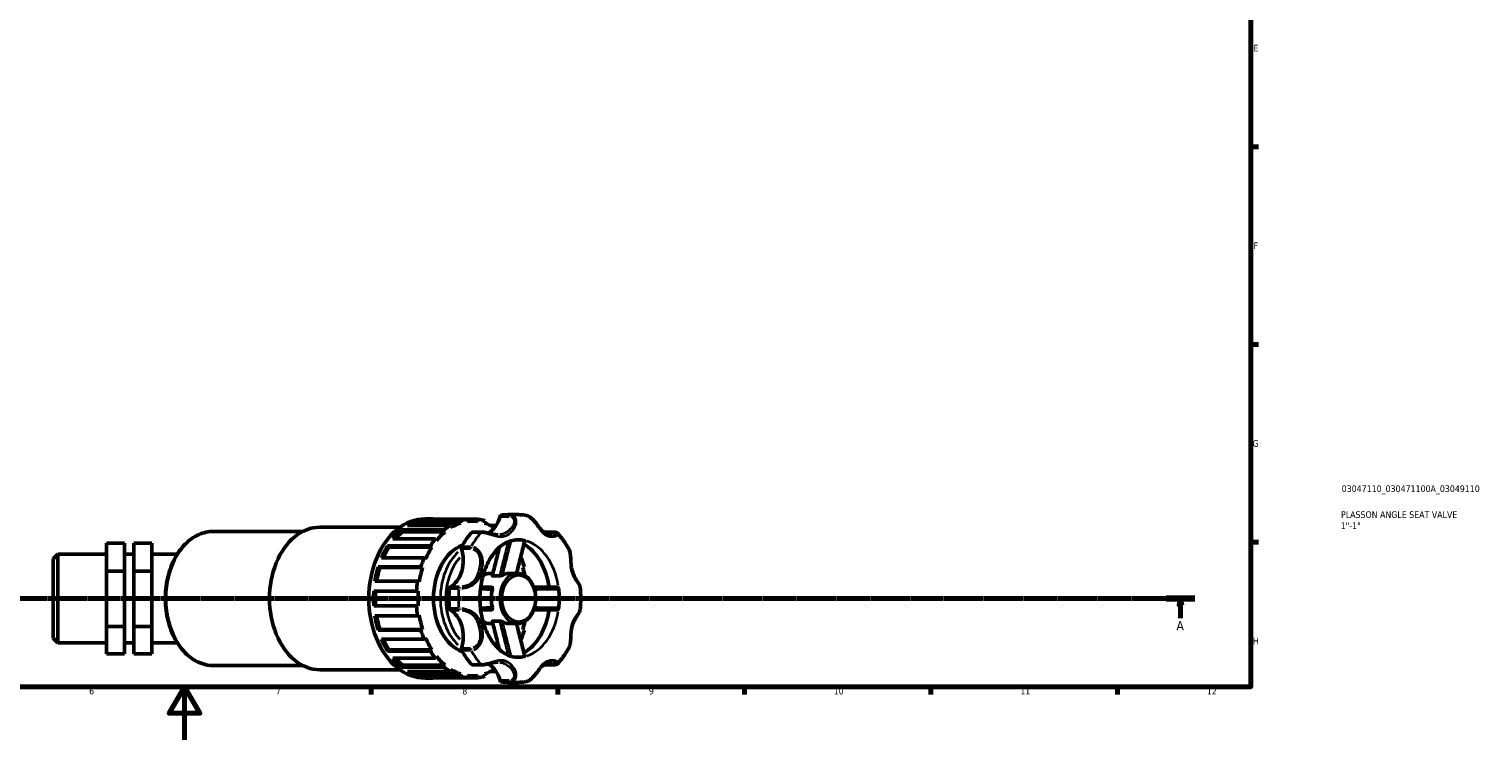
# Model space of a CAD drawing. Header units: millimetres. Extents: x 0 to 983, y 0 to 1098.
# Tile 3 of 8: x 362 to 908, y 0 to 267. Entities that reach past the tile are written whole.
import ezdxf

# ---------------------------------------------------------------- set-up
doc = ezdxf.new("R2010")
doc.units = ezdxf.units.MM
doc.linetypes.add('CHAIN', pattern=[0.7087, 0.4724, -0.0591, 0.1181, -0.0591])
for name, color, linetype, lineweight in [('Border (ISO)', 7, 'Continuous', 70), ('Section Line (ISO)', 7, 'CHAIN', 70), ('Title (ISO)', 7, 'Continuous', 50), ('Visible (ISO)', 7, 'Continuous', 50), ('Visible Narrow (ISO)', 7, 'Continuous', 35)]:
    doc.layers.add(name, color=color, linetype=linetype, lineweight=lineweight)
doc.styles.add('Label Text (ISO)', font='tahoma.ttf')
doc.styles.add('Note Text (ISO)', font='tahoma.ttf')

# ---------------------------------------------------------------- blocks, each defined once
blk = doc.blocks.new('Borders Default Border')
at = {"layer": 'Border (ISO)'}
for p, q in [((821, 222.75), (823.9, 222.75)), ((821, 148.5), (823.9, 148.5)), ((821, 74.25), (823.9, 74.25)), ((490.58, 20), (490.58, 17.1)), ((560.67, 20), (560.67, 17.1)), ((630.75, 20), (630.75, 17.1)), ((700.83, 20), (700.83, 17.1)), ((770.92, 20), (770.92, 17.1))]:
    blk.add_line(p, q, dxfattribs=at)
at = {"layer": 'Border (ISO)', "flags": 128}
for points in [[(20, 20), (20, 574), (821, 574), (821, 20), (20, 20)], [(420.5, 0), (420.5, 20), (414.73, 10), (426.27, 10), (420.5, 20)]]:
    blk.add_lwpolyline(points, dxfattribs=at)
at = {"layer": 'Border (ISO)', "color": 232, "true_color": 0xca0064, "char_height": 2.5, "attachment_point": 7, "style": 'Note Text (ISO)'}
for s, insert in [('E', (821.94, 258.63)), ('F', (822, 184.38)), ('G', (821.61, 110.08)), ('H', (821.74, 35.88)), ('6', (384.66, 17.05)), ('7', (454.77, 17.1)), ('8', (524.81, 17.04)), ('9', (594.88, 17.05)), ('10', (664.29, 17.05)), ('11', (734.37, 17.1)), ('12', (804.46, 17.1))]:
    blk.add_mtext(s, dxfattribs=dict(at, insert=insert))
blk = doc.blocks.new('Title Blocks ISO')
at = {"layer": 'Title (ISO)', "color": 232, "true_color": 0xca0064, "style": 'Note Text (ISO)'}
for tag, p in [('PART_NUMBER_001', (34.08, 73.13)), ('DESCRIPTION_001', (33.84, 63.4)), ('DESCRIPTION_002', (33.71, 59.22))]:
    blk.add_attdef(tag, p, '', height=2.5, dxfattribs=at)
blk = doc.blocks.new('2dTransSection0')
at = {"layer": 'Section Line (ISO)', "linetype": 'CHAIN'}
blk.add_line((297.93, 53.13), (799.89, 53.13), dxfattribs=at)
at = {"layer": 'Section Line (ISO)', "linetype": 'Continuous', "lineweight": 140}
for p, q in [((297.93, 53.13), (308.7, 53.13)), ((789.12, 53.13), (799.89, 53.13))]:
    blk.add_line(p, q, dxfattribs=at)
at = {"layer": 'Section Line (ISO)', "linetype": 'Continuous'}
for p, q in [((303.31, 53.13), (302.81, 50.63)), ((302.81, 50.63), (303.81, 50.63)), ((303.31, 50.63), (303.31, 53.13)), ((303.81, 50.63), (303.31, 53.13)), ((303.31, 45.78), (303.31, 50.63)), ((794.51, 53.13), (794.01, 50.63)), ((794.01, 50.63), (795.01, 50.63)), ((794.51, 50.63), (794.51, 53.13)), ((795.01, 50.63), (794.51, 53.13)), ((794.51, 45.78), (794.51, 50.63))]:
    blk.add_line(p, q, dxfattribs=at)
at = {"layer": 'Section Line (ISO)', "linetype": 'Continuous', "flags": 128}
for points in [[(303.81, 50.63), (303.31, 53.13), (302.81, 50.63), (303.81, 50.63)], [(795.01, 50.63), (794.51, 53.13), (794.01, 50.63), (795.01, 50.63)]]:
    blk.add_lwpolyline(points, dxfattribs=at)
at = {"layer": 'Section Line (ISO)'}
for points in [[(303.81, 50.63), (303.31, 53.13), (302.81, 50.63), (303.81, 50.63)], [(795.01, 50.63), (794.51, 53.13), (794.01, 50.63), (795.01, 50.63)]]:
    blk.add_solid(points, dxfattribs=at)
at = {"layer": 'Section Line (ISO)', "char_height": 3.5, "attachment_point": 7, "style": 'Label Text (ISO)'}
for insert in [(301.83, 41.13), (793.02, 41.13)]:
    blk.add_mtext('A', dxfattribs=dict(at, insert=insert))

msp = doc.modelspace()

# ---------------------------------------------------------------- linework, layer by layer
at = {"layer": 'Visible (ISO)'}
for p, q in [((508.042, 82.332), (524.079, 82.332)), ((508.042, 82.332), (508.239, 81.475)), ((526.726, 82.925), (510.689, 82.925)), ((510.887, 83.057), (512.669, 83.057)), ((524.079, 82.332), (524.276, 81.475)), ((526.726, 82.925), (530.686, 82.925)), ((526.726, 82.024), (526.726, 82.925)), ((528.706, 82.159), (526.726, 82.159)), ((530.686, 82.925), (530.686, 82.024)), ((533.136, 81.475), (533.333, 82.332)), ((542.08, 84.632), (545.643, 84.632)), ((431.408, 78.332), (464.953, 78.332)), ((471.351, 79.907), (501.437, 79.907)), ((501.888, 78.881), (517.925, 78.881)), ((501.888, 78.881), (502.263, 78.151)), ((518.3, 78.151), (502.263, 78.151)), ((520.313, 80.602), (504.276, 80.602)), ((524.276, 81.475), (508.239, 81.475)), ((517.925, 78.881), (518.3, 78.151)), ((520.51, 79.744), (520.313, 80.602)), ((532.197, 78.06), (528.633, 78.06)), ((535.338, 80.602), (537.099, 80.602)), ((537.099, 80.602), (536.902, 79.744)), ((555.526, 78.06), (559.09, 78.06)), ((391.201, 73.916), (398.001, 73.916)), ((391.201, 63.457), (391.201, 73.916)), ((398.001, 63.457), (398.001, 73.916)), ((401.401, 73.916), (401.401, 63.457)), ((401.401, 73.916), (408.201, 73.916)), ((408.201, 73.916), (408.201, 63.457)), ((496.789, 72.909), (512.826, 72.909)), ((496.789, 72.909), (497.305, 72.379)), ((513.342, 72.379), (497.305, 72.379)), ((514.721, 75.589), (498.684, 75.589)), ((512.826, 72.909), (513.342, 72.379)), ((515.096, 74.86), (514.721, 75.589)), ((371.201, 68.056), (372.901, 69.756)), ((371.201, 38.207), (371.201, 68.056)), ((372.901, 69.756), (372.901, 36.507)), ((372.901, 69.756), (391.201, 69.756)), ((398.001, 69.756), (401.401, 69.756)), ((408.201, 69.756), (417.781, 69.756)), ((510.499, 68.379), (494.461, 68.379)), ((511.015, 67.849), (510.499, 68.379)), ((546.914, 68.379), (546.578, 68.034)), ((546.664, 68.379), (546.914, 68.379)), ((391.201, 63.457), (398.001, 63.457)), ((391.201, 42.673), (391.201, 63.457)), ((398.001, 42.673), (398.001, 63.457)), ((401.401, 63.457), (401.401, 42.673)), ((401.401, 63.457), (408.201, 63.457)), ((408.201, 63.457), (408.201, 42.673)), ((493.245, 65.001), (509.282, 65.001)), ((493.245, 65.001), (493.851, 64.723)), ((509.888, 64.723), (493.851, 64.723)), ((509.282, 65.001), (509.888, 64.723)), ((535.273, 62.582), (536.33, 62.582)), ((536.319, 61.597), (538.829, 61.597)), ((542.401, 62.582), (545.469, 62.582)), ((547.524, 64.723), (548.131, 65.001)), ((491.602, 55.932), (507.639, 55.932)), ((508.058, 59.675), (492.021, 59.675)), ((507.639, 55.932), (508.277, 55.932)), ((508.665, 59.397), (508.058, 59.675)), ((507.639, 50.332), (491.602, 50.332)), ((508.277, 50.332), (507.639, 50.332)), ((492.021, 46.588), (508.058, 46.588)), ((508.058, 46.588), (508.665, 46.866)), ((535.273, 43.682), (536.33, 43.682)), ((536.319, 44.666), (538.829, 44.666)), ((542.401, 43.682), (545.469, 43.682)), ((391.201, 42.673), (398.001, 42.673)), ((391.201, 32.347), (391.201, 42.673)), ((398.001, 32.347), (398.001, 42.673)), ((401.401, 42.673), (401.401, 32.347)), ((401.401, 42.673), (408.201, 42.673)), ((408.201, 42.673), (408.201, 32.347)), ((493.851, 41.541), (493.245, 41.262)), ((509.282, 41.262), (493.245, 41.262)), ((509.888, 41.541), (493.851, 41.541)), ((509.888, 41.541), (509.282, 41.262)), ((510.499, 37.885), (511.015, 38.415)), ((546.578, 38.23), (546.914, 37.885)), ((548.131, 41.262), (547.524, 41.541)), ((371.201, 38.207), (372.901, 36.507)), ((372.901, 36.507), (391.201, 36.507)), ((398.001, 36.507), (401.401, 36.507)), ((408.201, 36.507), (417.781, 36.507)), ((494.461, 37.885), (510.499, 37.885)), ((497.305, 33.884), (496.789, 33.354)), ((512.826, 33.354), (496.789, 33.354)), ((513.342, 33.884), (497.305, 33.884)), ((513.342, 33.884), (512.826, 33.354)), ((546.914, 37.885), (546.664, 37.885)), ((391.201, 32.347), (398.001, 32.347)), ((401.401, 32.347), (408.201, 32.347)), ((431.408, 27.932), (464.953, 27.932)), ((498.684, 30.674), (514.721, 30.674)), ((502.263, 28.112), (501.888, 27.382)), ((517.925, 27.382), (501.888, 27.382)), ((518.3, 28.112), (502.263, 28.112)), ((514.721, 30.674), (515.096, 31.403)), ((518.3, 28.112), (517.925, 27.382)), ((528.633, 28.203), (532.197, 28.203)), ((559.09, 28.203), (555.526, 28.203)), ((471.351, 26.357), (501.437, 26.357)), ((504.276, 25.661), (520.313, 25.661)), ((508.239, 24.789), (508.042, 23.931)), ((524.079, 23.931), (508.042, 23.931)), ((524.276, 24.789), (508.239, 24.789)), ((510.689, 23.338), (526.726, 23.338)), ((510.887, 23.207), (512.669, 23.207)), ((520.313, 25.661), (520.51, 26.519)), ((524.276, 24.789), (524.079, 23.931)), ((526.726, 23.338), (526.726, 24.24)), ((528.706, 24.104), (526.726, 24.104)), ((530.686, 23.338), (526.726, 23.338)), ((530.686, 24.24), (530.686, 23.338)), ((533.333, 23.931), (533.136, 24.789)), ((537.099, 25.661), (535.338, 25.661)), ((536.902, 26.519), (537.099, 25.661)), ((542.08, 21.632), (545.643, 21.632))]:
    msp.add_line(p, q, dxfattribs=at)
for centre, major_axis, start_param, end_param in [((510.887, 53.132), (0, 29.925), 0, 3.1415927), ((512.669, 53.132), (0, 29.925), 0.2204549, 0.4078636), ((512.669, 53.132), (0, 29.925), 6.189481, 6.3768896), ((528.706, 53.132), (0, 29.925), 0.0937043, 0.2204549), ((528.706, 53.132), (0, 29.027), 6.186574, 6.3797966), ((528.706, 53.132), (0, 29.925), 6.0627304, 6.189481), ((531.941, 87.746), (0, -10.691), 0.3543387, 1.2086624), ((539.474, 83.71), (0, 0.7), 0.1199383, 1.2086624), ((542.08, 53.132), (0, 31.5), 0, 0.1199383), ((471.351, 53.132), (0, 26.775), 0, 3.1415927), ((512.669, 53.132), (0, 29.925), 0.5346142, 0.7220229), ((512.669, 53.132), (0, -29.027), 3.6732999, 3.8277587), ((512.669, 53.132), (0, 29.027), 0.217548, 0.3290147), ((528.706, 53.132), (0, -29.027), 3.6732999, 3.8665225), ((528.706, 53.132), (0, -29.925), 3.5494562, 3.6762069), ((528.706, 53.132), (0, 29.027), 0.217548, 0.4107706), ((542.08, 53.132), (0, -31.5), 3.8070525, 4.0469291), ((528.633, 77.36), (0, 0.7), 0, 0.6654598), ((528.706, 53.132), (0, 29.027), 5.8724147, 6.0656373), ((528.706, 53.132), (0, 29.925), 5.8582089, 5.8753217), ((555.526, 77.36), (0, 0.7), 0, 0.0705857), ((512.669, 53.132), (0, 29.925), 0.8487735, 1.0361821), ((512.669, 53.132), (0, -29.027), 3.9874591, 4.15936), ((528.706, 53.132), (0, -29.027), 3.9874591, 4.1806818), ((528.706, 53.132), (0, -29.925), 3.8636155, 3.9903661), ((528.706, 53.132), (0, 20.79), 0.2602148, 2.8813778), ((517.604, 67.469), (0, -10.691), 0.3621339, 1.9940606), ((524.948, 72.148), (0, -0.7), 4.0469291, 5.1356532), ((545.643, 53.132), (0, 22.05), 6.1255075, 6.2831853), ((542.08, 53.132), (0, 22.05), 4.9040362, 5.8957875), ((528.706, 53.132), (0, -29.925), 4.1777748, 4.3045254), ((528.706, 53.132), (0, 29.925), 5.1202526, 5.2470032), ((512.669, 53.132), (0, 29.925), 1.1629327, 1.3503414), ((512.669, 53.132), (0, -29.027), 4.3016184, 4.4849977), ((528.706, 53.132), (0, -29.027), 4.3016184, 4.494841), ((535.273, 53.132), (0, 9.45), 0, 0.4091136), ((542.401, 53.132), (0, 9.45), 0, 0.3695748), ((528.706, 53.132), (0, 29.027), 5.0138607, 5.1231596), ((512.669, 53.132), (0, 29.925), 1.477092, 1.6645006), ((512.669, 53.132), (0, -29.027), 4.6157777, 4.8090003), ((528.706, 53.132), (0, -29.925), 4.491934, 4.6186847), ((528.706, 53.132), (0, -29.027), 4.6157777, 4.8090003), ((542.08, 53.132), (0, -31.5), 4.5924507, 4.8323273), ((520.457, 56.817), (0, 0.7), 0.3621339, 1.450858), ((542.401, 53.132), (0, -9.45), 4.3428142, 5.0819638), ((545.643, 53.132), (0, 22.05), 4.5547112, 4.8700668), ((528.706, 53.132), (0, -29.925), 4.8060933, 4.9328439), ((520.457, 49.446), (0, -0.7), 4.8323273, 5.9210514), ((512.669, 53.132), (0, 29.925), 1.7912513, 1.9786599), ((512.669, 53.132), (0, -29.027), 4.9397802, 5.1231596), ((528.706, 53.132), (0, -29.027), 4.9299369, 5.1231596), ((517.604, 38.794), (0, 10.691), 4.2891247, 5.9210514), ((535.273, 53.132), (0, -9.45), 5.8740717, 6.2831853), ((542.401, 53.132), (0, -9.45), 5.9136105, 6.2831853), ((528.706, 53.132), (0, 29.027), 4.3016184, 4.4109173), ((542.08, 53.132), (0, -22.05), 0.3873978, 1.3791491), ((528.706, 53.132), (0, -29.925), 5.1202526, 5.2470032), ((528.706, 53.132), (0, -29.027), 5.2440962, 5.4373188), ((528.706, 53.132), (0, 29.925), 4.1777748, 4.3045254), ((512.669, 53.132), (0, 29.925), 2.1054105, 2.2928192), ((512.669, 53.132), (0, -29.027), 5.265418, 5.4373188), ((528.706, 53.132), (0, -29.925), 5.4344118, 5.5611625), ((524.948, 34.115), (0, -0.7), 4.2891247, 5.3778488), ((542.08, 53.132), (0, -31.5), 5.3778488, 5.6177255), ((512.669, 53.132), (0, 29.925), 2.4195698, 2.6069784), ((512.669, 53.132), (0, -29.027), 5.5970192, 5.7514781), ((528.706, 53.132), (0, -29.027), 5.5582555, 5.7514781), ((528.706, 53.132), (0, -29.925), 5.7485711, 5.8753217), ((528.633, 28.903), (0, -0.7), 5.6177255, 6.2831853), ((531.941, 18.517), (0, 10.691), 5.0745229, 5.9288438), ((545.643, 53.132), (0, -22.05), 0, 0.1576778), ((555.526, 28.903), (0, -0.7), 6.2125201, 6.2831853), ((512.669, 53.132), (0, -29.925), 5.8753217, 6.0627304), ((512.669, 53.132), (0, -29.027), 5.9541706, 6.0656373), ((512.669, 53.132), (0, -29.925), 6.189481, 6.3768896), ((528.706, 53.132), (0, -29.027), 5.8724147, 6.0656373), ((528.706, 53.132), (0, -29.925), 6.0627304, 6.189481), ((528.706, 53.132), (0, -29.027), 6.186574, 6.3797966), ((528.706, 53.132), (0, -29.925), 0.0937043, 0.2204549), ((528.706, 53.132), (0, -29.027), 0.217548, 0.4107706), ((528.706, 53.132), (0, 29.925), 3.5494562, 3.5665691), ((539.474, 22.553), (0, -0.7), 5.0745229, 6.163247), ((542.08, 53.132), (0, -31.5), 6.163247, 6.2831853)]:
    msp.add_ellipse(centre, major_axis=major_axis, ratio=0.7071068, start_param=start_param, end_param=end_param, dxfattribs=at)
for points, knots in [([(548.715, 84.37), (548.512, 84.405), (548.308, 84.436), (547.901, 84.492), (547.696, 84.516), (547.287, 84.558), (547.082, 84.576), (546.671, 84.604), (546.466, 84.614), (546.055, 84.628), (545.849, 84.632), (545.643, 84.632)], [3.02116393, 3.02116393, 3.02116393, 3.02116393, 3.04524968, 3.04524968, 3.06933542, 3.06933542, 3.09342117, 3.09342117, 3.11750691, 3.11750691, 3.14159265, 3.14159265, 3.14159265, 3.14159265]), ([(558.604, 77.055), (558.372, 77.055), (558.119, 77.074), (557.54, 77.163), (557.209, 77.243), (556.563, 77.464), (556.247, 77.605), (555.644, 77.943), (555.357, 78.142), (554.802, 78.598), (554.534, 78.857), (554.003, 79.44), (553.738, 79.764), (553.248, 80.396), (553.026, 80.692), (552.607, 81.247), (552.413, 81.501), (552.035, 81.975), (551.853, 82.193), (551.32, 82.795), (550.947, 83.169), (550.177, 83.776), (549.785, 84.018), (549.159, 84.268), (548.938, 84.332), (548.715, 84.37)], [0.695286, 0.695286, 0.695286, 0.695286, 0.8189477, 0.8189477, 0.9731601, 0.9731601, 1.1273726, 1.1273726, 1.2815851, 1.2815851, 1.4357976, 1.4357976, 1.59001, 1.59001, 1.7109011, 1.7109011, 1.8069681, 1.8069681, 1.8885015, 1.8885015, 2.0353049, 2.0353049, 2.1680219, 2.1680219, 2.2374107, 2.2374107, 2.2374107, 2.2374107]), ([(431.408, 78.332), (429.506, 78.332), (427.606, 77.912), (423.982, 76.282), (422.264, 75.059), (419.163, 71.918), (417.79, 69.984), (415.542, 65.606), (414.673, 63.158), (413.532, 58.007), (413.26, 55.304), (413.34, 49.915), (413.692, 47.23), (414.986, 42.146), (415.929, 39.746), (418.32, 35.48), (419.767, 33.612), (423.022, 30.619), (424.826, 29.487), (428.247, 28.22), (429.827, 27.932), (431.408, 27.932)], [3.1415927, 3.1415927, 3.1415927, 3.1415927, 3.4496212, 3.4496212, 3.7631511, 3.7631511, 4.0844442, 4.0844442, 4.4087254, 4.4087254, 4.7333583, 4.7333583, 5.0579329, 5.0579329, 5.38257, 5.38257, 5.7066817, 5.7066817, 6.0271472, 6.0271472, 6.2831853, 6.2831853, 6.2831853, 6.2831853]), ([(538.328, 77.055), (538.016, 77.055), (537.682, 77.08), (536.953, 77.182), (536.557, 77.258), (535.721, 77.444), (535.281, 77.552), (534.427, 77.752), (534.014, 77.843), (533.211, 77.986), (532.823, 78.036), (532.373, 78.058), (532.284, 78.06), (532.197, 78.06)], [1.59027218, 1.59027218, 1.59027218, 1.59027218, 1.72933073, 1.72933073, 1.86838928, 1.86838928, 2.00452383, 2.00452383, 2.12852411, 2.12852411, 2.25373194, 2.25373194, 2.28556493, 2.28556493, 2.28556493, 2.28556493]), ([(559.09, 78.06), (559.213, 78.06), (559.331, 78.055), (559.559, 78.037), (559.669, 78.022), (559.88, 77.982), (559.982, 77.956), (560.18, 77.889), (560.277, 77.847), (560.465, 77.737), (560.558, 77.668), (560.644, 77.575)], [0, 0, 0, 0, 0.04469939, 0.04469939, 0.08939877, 0.08939877, 0.13409816, 0.13409816, 0.17879755, 0.17879755, 0.22349693, 0.22349693, 0.22349693, 0.22349693]), ([(564.9, 71.531), (564.661, 71.976), (564.413, 72.414), (563.899, 73.274), (563.633, 73.696), (563.083, 74.522), (562.798, 74.927), (562.213, 75.717), (561.911, 76.103), (561.29, 76.854), (560.971, 77.22), (560.644, 77.575)], [2.21910908, 2.21910908, 2.21910908, 2.21910908, 2.27270278, 2.27270278, 2.32629648, 2.32629648, 2.37989018, 2.37989018, 2.43348389, 2.43348389, 2.48707759, 2.48707759, 2.48707759, 2.48707759]), ([(545.643, 75.182), (543.943, 75.182), (542.218, 74.693), (539.113, 72.751), (537.749, 71.504), (535.407, 68.429), (534.409, 66.67), (532.815, 62.75), (532.216, 60.597), (531.487, 56.095), (531.36, 53.748), (531.599, 49.11), (531.966, 46.821), (533.138, 42.554), (533.943, 40.577), (535.867, 37.126), (536.987, 35.655), (539.403, 33.289), (540.699, 32.419), (543.213, 31.331), (544.431, 31.082), (545.643, 31.082)], [3.1415927, 3.1415927, 3.1415927, 3.1415927, 3.5581111, 3.5581111, 3.8898766, 3.8898766, 4.1906431, 4.1906431, 4.4874344, 4.4874344, 4.7850779, 4.7850779, 5.0830796, 5.0830796, 5.3801974, 5.3801974, 5.6776551, 5.6776551, 5.9862192, 5.9862192, 6.2831853, 6.2831853, 6.2831853, 6.2831853]), ([(536.12, 61.702), (536.329, 62.582), (536.542, 63.46), (536.972, 65.213), (537.189, 66.088), (537.625, 67.837), (537.844, 68.711), (538.283, 70.457), (538.504, 71.33), (538.734, 72.238), (538.742, 72.273), (538.751, 72.308)], [0.0679567, 0.0679567, 0.0679567, 0.0679567, 0.3459038, 0.3459038, 0.623851, 0.623851, 0.9017981, 0.9017981, 1.1797453, 1.1797453, 1.1909444, 1.1909444, 1.1909444, 1.1909444]), ([(545.23, 62.582), (545.371, 63.165), (545.514, 63.748), (545.873, 65.206), (546.09, 66.081), (546.527, 67.83), (546.746, 68.704), (547.186, 70.452), (547.407, 71.326), (547.849, 73.073), (548.071, 73.946), (548.293, 74.82)], [0.1951583, 0.1951583, 0.1951583, 0.1951583, 0.3804713, 0.3804713, 0.6588961, 0.6588961, 0.9373209, 0.9373209, 1.2157457, 1.2157457, 1.4941705, 1.4941705, 1.4941705, 1.4941705]), ([(548.092, 74.908), (548.153, 74.894), (548.201, 74.88), (548.272, 74.851), (548.291, 74.837), (548.293, 74.823), (548.293, 74.821), (548.293, 74.82)], [0, 0, 0, 0, 0.026308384, 0.026308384, 0.054919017, 0.054919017, 0.059114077, 0.059114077, 0.059114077, 0.059114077]), ([(569.081, 57.449), (569.06, 57.66), (568.997, 57.836), (568.825, 58.227), (568.701, 58.441), (568.417, 58.9), (568.256, 59.144), (567.902, 59.687), (567.708, 59.989), (567.28, 60.694), (567.05, 61.106), (566.625, 61.979), (566.433, 62.441), (566.114, 63.398), (565.987, 63.893), (565.793, 64.913), (565.727, 65.438), (565.634, 66.512), (565.607, 67.061), (565.56, 68.053), (565.539, 68.492), (565.477, 69.27), (565.442, 69.61), (565.343, 70.224), (565.285, 70.5), (565.128, 71.033), (565.029, 71.29), (564.9, 71.531)], [0.3251438, 0.3251438, 0.3251438, 0.3251438, 0.4096265, 0.4096265, 0.5212387, 0.5212387, 0.6374534, 0.6374534, 0.7675018, 0.7675018, 0.9295192, 0.9295192, 1.0978033, 1.0978033, 1.2660874, 1.2660874, 1.4343716, 1.4343716, 1.6018119, 1.6018119, 1.732688, 1.732688, 1.8348816, 1.8348816, 1.9214334, 1.9214334, 2.0079852, 2.0079852, 2.0079852, 2.0079852]), ([(536.319, 61.597), (536.258, 61.597), (536.208, 61.604), (536.141, 61.632), (536.122, 61.652), (536.117, 61.684), (536.117, 61.693), (536.12, 61.702)], [0, 0, 0, 0, 0.025855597, 0.025855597, 0.049849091, 0.049849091, 0.05804187, 0.05804187, 0.05804187, 0.05804187]), ([(539.987, 61.944), (539.923, 61.909), (539.847, 61.873), (539.666, 61.796), (539.559, 61.757), (539.336, 61.684), (539.218, 61.652), (539.056, 61.619), (539.005, 61.611), (538.912, 61.6), (538.869, 61.597), (538.829, 61.597)], [0, 0, 0, 0, 0.02898748, 0.02898748, 0.06289688, 0.06289688, 0.09926248, 0.09926248, 0.11639541, 0.11639541, 0.13298552, 0.13298552, 0.13298552, 0.13298552]), ([(545.469, 43.682), (546.184, 43.682), (546.898, 43.835), (548.262, 44.429), (548.909, 44.877), (550.088, 46.032), (550.612, 46.751), (551.476, 48.382), (551.812, 49.299), (552.257, 51.231), (552.366, 52.246), (552.346, 54.272), (552.218, 55.282), (551.734, 57.2), (551.379, 58.107), (550.472, 59.723), (549.92, 60.433), (548.674, 61.567), (547.982, 61.997), (546.673, 62.473), (546.071, 62.582), (545.469, 62.582)], [0, 0, 0, 0, 0.2987473, 0.2987473, 0.6063437, 0.6063437, 0.9279521, 0.9279521, 1.2558028, 1.2558028, 1.5845638, 1.5845638, 1.9132418, 1.9132418, 2.2420011, 2.2420011, 2.5696062, 2.5696062, 2.8899897, 2.8899897, 3.1415927, 3.1415927, 3.1415927, 3.1415927]), ([(535.813, 57.332), (535.533, 57.332), (535.255, 57.332), (534.593, 57.332), (534.21, 57.332), (533.828, 57.332), (533.197, 57.332), (532.57, 57.332), (531.865, 57.332), (531.784, 57.332), (531.704, 57.332)], [0.36771032, 0.36771032, 0.36771032, 0.36771032, 0.55675149, 0.55675149, 0.82120038, 0.82120038, 0.82120038, 1.25843284, 1.25843284, 1.31472166, 1.31472166, 1.31472166, 1.31472166]), ([(535.813, 57.332), (535.879, 57.332), (535.939, 57.315), (536.051, 57.249), (536.1, 57.195), (536.175, 57.054), (536.199, 56.964), (536.208, 56.813), (536.207, 56.76), (536.195, 56.653), (536.185, 56.599), (536.17, 56.545)], [0, 0, 0, 0, 0.0280083, 0.0280083, 0.06115515, 0.06115515, 0.09742955, 0.09742955, 0.11546222, 0.11546222, 0.13291404, 0.13291404, 0.13291404, 0.13291404]), ([(560.391, 57.332), (558.934, 57.332), (557.477, 57.332), (554.644, 57.332), (553.269, 57.332), (551.896, 57.332), (551.812, 57.332), (551.728, 57.332), (551.644, 57.332)], [0.39449663, 0.39449663, 0.39449663, 0.39449663, 0.8779186, 0.8779186, 1.33491233, 1.33491233, 1.33491233, 1.36282417, 1.36282417, 1.36282417, 1.36282417]), ([(560.391, 57.332), (560.463, 57.332), (560.538, 57.312), (560.685, 57.236), (560.756, 57.178), (560.88, 57.036), (560.931, 56.954), (560.989, 56.82), (561.004, 56.775), (561.028, 56.685), (561.037, 56.64), (561.042, 56.594)], [0, 0, 0, 0, 0.03056638, 0.03056638, 0.0623676, 0.0623676, 0.09268857, 0.09268857, 0.1067989, 0.1067989, 0.12070566, 0.12070566, 0.12070566, 0.12070566]), ([(569.081, 48.814), (569.14, 49.386), (569.187, 49.961), (569.257, 51.112), (569.281, 51.689), (569.304, 52.843), (569.304, 53.42), (569.281, 54.575), (569.257, 55.151), (569.187, 56.302), (569.14, 56.877), (569.081, 57.449)], [1.42702002, 1.42702002, 1.42702002, 1.42702002, 1.48453054, 1.48453054, 1.54204107, 1.54204107, 1.59955159, 1.59955159, 1.65706211, 1.65706211, 1.71457263, 1.71457263, 1.71457263, 1.71457263]), ([(536.17, 49.718), (536.194, 49.628), (536.206, 49.539), (536.207, 49.359), (536.191, 49.269), (536.131, 49.111), (536.083, 49.044), (535.992, 48.977), (535.959, 48.96), (535.889, 48.938), (535.853, 48.932), (535.813, 48.932)], [0, 0, 0, 0, 0.028988, 0.028988, 0.06289792, 0.06289792, 0.09926331, 0.09926331, 0.11639601, 0.11639601, 0.13298551, 0.13298551, 0.13298551, 0.13298551]), ([(561.042, 49.669), (561.032, 49.583), (561.01, 49.497), (560.942, 49.329), (560.894, 49.25), (560.779, 49.107), (560.711, 49.047), (560.598, 48.981), (560.557, 48.962), (560.474, 48.938), (560.432, 48.932), (560.391, 48.932)], [0, 0, 0, 0, 0.02630856, 0.02630856, 0.05491946, 0.05491946, 0.08592468, 0.08592468, 0.10328105, 0.10328105, 0.12049056, 0.12049056, 0.12049056, 0.12049056]), ([(531.704, 48.932), (531.751, 48.932), (531.798, 48.932), (532.497, 48.932), (533.152, 48.932), (533.812, 48.932), (534.201, 48.932), (534.593, 48.932), (535.261, 48.932), (535.536, 48.932), (535.813, 48.932)], [0.84511215, 0.84511215, 0.84511215, 0.84511215, 0.8779186, 0.8779186, 1.33491233, 1.33491233, 1.33491233, 1.60484134, 1.60484134, 1.79212364, 1.79212364, 1.79212364, 1.79212364]), ([(536.12, 44.561), (536.117, 44.571), (536.117, 44.58), (536.123, 44.613), (536.142, 44.632), (536.21, 44.659), (536.259, 44.666), (536.319, 44.666)], [0.045877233, 0.045877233, 0.045877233, 0.045877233, 0.054422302, 0.054422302, 0.078560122, 0.078560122, 0.103990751, 0.103990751, 0.103990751, 0.103990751]), ([(538.751, 33.955), (538.742, 33.99), (538.734, 34.026), (538.504, 34.933), (538.283, 35.806), (537.844, 37.553), (537.625, 38.426), (537.189, 40.175), (536.972, 41.05), (536.542, 42.803), (536.329, 43.681), (536.12, 44.561)], [0.3979292, 0.3979292, 0.3979292, 0.3979292, 0.4091283, 0.4091283, 0.6870754, 0.6870754, 0.9650226, 0.9650226, 1.2429697, 1.2429697, 1.5209169, 1.5209169, 1.5209169, 1.5209169]), ([(538.829, 44.666), (538.896, 44.666), (538.973, 44.658), (539.154, 44.626), (539.26, 44.6), (539.481, 44.534), (539.598, 44.493), (539.759, 44.428), (539.811, 44.406), (539.905, 44.362), (539.948, 44.341), (539.987, 44.32)], [0, 0, 0, 0, 0.02800776, 0.02800776, 0.06115399, 0.06115399, 0.0974285, 0.0974285, 0.11546149, 0.11546149, 0.13291405, 0.13291405, 0.13291405, 0.13291405]), ([(548.293, 31.444), (548.071, 32.317), (547.849, 33.19), (547.407, 34.937), (547.186, 35.811), (546.746, 37.559), (546.527, 38.433), (546.09, 40.182), (545.873, 41.057), (545.514, 42.515), (545.371, 43.098), (545.23, 43.682)], [0.0945473, 0.0945473, 0.0945473, 0.0945473, 0.3729721, 0.3729721, 0.6513969, 0.6513969, 0.9298217, 0.9298217, 1.2082465, 1.2082465, 1.3935595, 1.3935595, 1.3935595, 1.3935595]), ([(551.644, 48.932), (551.717, 48.932), (551.79, 48.932), (551.862, 48.932), (553.176, 48.932), (554.492, 48.932), (557.335, 48.932), (558.863, 48.932), (560.391, 48.932)], [0.79700966, 0.79700966, 0.79700966, 0.79700966, 0.82120038, 0.82120038, 0.82120038, 1.25843284, 1.25843284, 1.76533719, 1.76533719, 1.76533719, 1.76533719]), ([(564.9, 34.733), (565.09, 35.087), (565.215, 35.478), (565.42, 36.4), (565.477, 36.943), (565.541, 37.838), (565.559, 38.19), (565.596, 38.967), (565.616, 39.39), (565.679, 40.321), (565.726, 40.826), (565.875, 41.837), (565.98, 42.343), (566.254, 43.322), (566.424, 43.796), (566.821, 44.71), (567.047, 45.15), (567.528, 45.99), (567.781, 46.39), (568.219, 47.062), (568.405, 47.343), (568.69, 47.806), (568.799, 47.993), (568.979, 48.376), (569.057, 48.572), (569.081, 48.814)], [0.2775925, 0.2775925, 0.2775925, 0.2775925, 0.4052585, 0.4052585, 0.5681733, 0.5681733, 0.6731903, 0.6731903, 0.8014676, 0.8014676, 0.960271, 0.960271, 1.1285553, 1.1285553, 1.2968395, 1.2968395, 1.4651238, 1.4651238, 1.633408, 1.633408, 1.7666248, 1.7666248, 1.86353, 1.86353, 1.9604351, 1.9604351, 1.9604351, 1.9604351]), ([(560.644, 28.688), (560.971, 29.043), (561.29, 29.409), (561.911, 30.161), (562.213, 30.546), (562.798, 31.336), (563.083, 31.741), (563.633, 32.567), (563.899, 32.989), (564.413, 33.849), (564.661, 34.287), (564.9, 34.733)], [0.65451507, 0.65451507, 0.65451507, 0.65451507, 0.70810877, 0.70810877, 0.76170247, 0.76170247, 0.81529617, 0.81529617, 0.86888987, 0.86888987, 0.92248357, 0.92248357, 0.92248357, 0.92248357]), ([(532.197, 28.203), (532.571, 28.203), (532.984, 28.245), (533.82, 28.381), (534.238, 28.469), (535.061, 28.658), (535.465, 28.757), (536.26, 28.941), (536.649, 29.024), (537.391, 29.149), (537.742, 29.189), (538.155, 29.207), (538.242, 29.209), (538.328, 29.209)], [0, 0, 0, 0, 0.13666726, 0.13666726, 0.26273871, 0.26273871, 0.38636783, 0.38636783, 0.51807516, 0.51807516, 0.65713235, 0.65713235, 0.69528596, 0.69528596, 0.69528596, 0.69528596]), ([(548.293, 31.444), (548.293, 31.443), (548.293, 31.443), (548.295, 31.43), (548.278, 31.415), (548.224, 31.392), (548.203, 31.385), (548.153, 31.37), (548.124, 31.362), (548.092, 31.355)], [0.06154228, 0.06154228, 0.06154228, 0.06154228, 0.062367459, 0.062367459, 0.092688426, 0.092688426, 0.106798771, 0.106798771, 0.12070566, 0.12070566, 0.12070566, 0.12070566]), ([(548.715, 21.893), (549.075, 21.955), (549.428, 22.084), (550.142, 22.463), (550.5, 22.724), (551.192, 23.335), (551.523, 23.688), (552.173, 24.448), (552.485, 24.856), (553.149, 25.732), (553.488, 26.189), (554.058, 26.884), (554.292, 27.149), (554.796, 27.659), (555.069, 27.898), (555.637, 28.315), (555.934, 28.495), (556.554, 28.795), (556.877, 28.917), (557.685, 29.142), (558.176, 29.209), (558.604, 29.209)], [0.0481534, 0.0481534, 0.0481534, 0.0481534, 0.1601422, 0.1601422, 0.2862116, 0.2862116, 0.4212734, 0.4212734, 0.5721202, 0.5721202, 0.7633475, 0.7633475, 0.8999146, 0.8999146, 1.0541265, 1.0541265, 1.2083384, 1.2083384, 1.3625503, 1.3625503, 1.5902722, 1.5902722, 1.5902722, 1.5902722]), ([(560.644, 28.688), (560.558, 28.595), (560.465, 28.526), (560.277, 28.416), (560.18, 28.374), (559.982, 28.307), (559.88, 28.281), (559.669, 28.241), (559.559, 28.227), (559.331, 28.208), (559.213, 28.203), (559.09, 28.203)], [2.06206072, 2.06206072, 2.06206072, 2.06206072, 2.10676156, 2.10676156, 2.15146241, 2.15146241, 2.19616325, 2.19616325, 2.24086409, 2.24086409, 2.28556493, 2.28556493, 2.28556493, 2.28556493]), ([(545.643, 21.632), (545.849, 21.632), (546.055, 21.635), (546.466, 21.649), (546.671, 21.66), (547.082, 21.688), (547.287, 21.705), (547.696, 21.747), (547.901, 21.771), (548.308, 21.827), (548.512, 21.859), (548.715, 21.893)], [0, 0, 0, 0, 0.02408574, 0.02408574, 0.04817149, 0.04817149, 0.07225723, 0.07225723, 0.09634298, 0.09634298, 0.12042872, 0.12042872, 0.12042872, 0.12042872])]:
    msp.add_open_spline(points, degree=3, knots=knots, dxfattribs=at)
for points in [[(538.521, 71.399), (538.383, 71.502), (538.243, 71.603), (538.102, 71.7)], [(538.102, 34.563), (538.243, 34.661), (538.383, 34.761), (538.521, 34.865)]]:
    msp.add_open_spline(points, degree=3, dxfattribs=at)
at = {"layer": 'Visible Narrow (ISO)'}
for p, q in [((539.189, 83.958), (542.397, 83.958)), ((542.8, 84.405), (539.593, 84.405)), ((528.505, 77.911), (531.713, 77.911)), ((555.745, 77.998), (558.722, 77.998)), ((524.675, 71.861), (527.882, 71.861)), ((527.944, 72.58), (524.736, 72.58)), ((520.144, 56.901), (523.351, 56.901)), ((523.667, 57.471), (520.46, 57.471)), ((523.351, 49.363), (520.144, 49.363)), ((520.46, 48.792), (523.667, 48.792)), ((527.882, 34.403), (524.675, 34.403)), ((524.736, 33.683), (527.944, 33.683)), ((531.713, 28.353), (528.505, 28.353)), ((558.722, 28.265), (555.745, 28.265)), ((542.397, 22.305), (539.189, 22.305)), ((539.593, 21.858), (542.8, 21.858))]:
    msp.add_line(p, q, dxfattribs=at)
for centre, major_axis, ratio, start_param, end_param in [((543.038, 83.71), (0, 0.7), 0.7071068, 0.1743745, 1.1542262), ((545.643, 53.132), (0, 31.5), 0.7071068, 0.0059969, 0.1139414), ((431.408, 53.132), (0, -25.2), 0.7071068, 3.2986723, 6.1261057), ((545.643, 53.132), (0, -31.5), 0.7071068, 3.8190463, 4.0349353), ((532.197, 77.36), (0, 0.7), 0.7071068, 0.033273, 0.6321868), ((559.09, 77.36), (0, 0.7), 0.7071068, 0.0211632, 0.402101), ((528.511, 72.148), (0, 0.7), 0.7071068, 0.9597727, 1.9396244), ((532.27, 53.132), (0, 19.39), 0.7071068, 5.8306507, 5.8892644), ((545.643, 53.132), (0, 22.05), 0.7071068, 4.9328388, 6.0627355), ((531.28, 53.132), (0, -20.79), 0.7071068, 3.7254018, 5.6993762), ((532.27, 53.132), (0, 19.39), 0.7071068, 0.6589827, 2.4826099), ((545.469, 53.132), (0, 9.45), 0.7071068, 0.1570796, 2.984513), ((430.687, 53.132), (-17.624, 0), 0.9432608, 6.0864987, 6.479872), ((545.643, 53.132), (0, -31.5), 0.7071068, 4.6044445, 4.8203335), ((524.021, 56.817), (0, 0.7), 0.7071068, 0.4165701, 1.3964218), ((524.021, 49.446), (0, -0.7), 0.7071068, 4.8867635, 5.8666152), ((545.643, 53.132), (0, -22.05), 0.7071068, 0.2204498, 1.3503465), ((528.511, 34.115), (0, -0.7), 0.7071068, 4.3435609, 5.3234126), ((545.643, 53.132), (0, -31.5), 0.7071068, 5.3898427, 5.6057316), ((532.27, 53.132), (0, -19.39), 0.7071068, 0.3939209, 0.4525346), ((532.197, 28.903), (0, -0.7), 0.7071068, 5.6509985, 6.2499123), ((559.09, 28.903), (0, -0.7), 0.7071068, 5.8810843, 6.2620221), ((543.038, 22.553), (0, -0.7), 0.7071068, 5.1289591, 6.1088108), ((545.643, 53.132), (0, -31.5), 0.7071068, 6.1692439, 6.2771884)]:
    msp.add_ellipse(centre, major_axis=major_axis, ratio=ratio, start_param=start_param, end_param=end_param, dxfattribs=at)
msp.add_ellipse((545.964, 53.132), major_axis=(0, -8.75), ratio=0.7071068, dxfattribs=at)
for points, knots in [([(532.955, 77.813), (533.488, 77.728), (534.071, 77.594), (535.081, 77.321), (535.508, 77.196), (536.622, 76.873), (537.275, 76.692), (538.673, 76.408), (539.364, 76.36), (540.636, 76.521), (541.224, 76.724), (542.383, 77.372), (542.955, 77.816), (543.885, 78.808), (544.262, 79.316), (544.805, 80.368), (544.991, 80.901), (545.137, 81.96), (545.103, 82.485), (544.81, 83.331), (544.591, 83.669), (544.17, 84.035), (544.023, 84.132), (543.865, 84.208)], [-2.1712867, -2.1712867, -2.1712867, -2.1712867, -2.0135924, -2.0135924, -1.8979249, -1.8979249, -1.6999239, -1.6999239, -1.4265498, -1.4265498, -1.1589436, -1.1589436, -0.8930459, -0.8930459, -0.6826691, -0.6826691, -0.5002683, -0.5002683, -0.3260832, -0.3260832, -0.1811573, -0.1811573, -0.1142782, -0.1142782, -0.1142782, -0.1142782]), ([(543.111, 83.881), (543.327, 83.815), (543.523, 83.709), (543.929, 83.365), (544.106, 83.092), (544.327, 82.406), (544.336, 81.98), (544.162, 81.115), (543.973, 80.677), (543.44, 79.801), (543.078, 79.372), (542.189, 78.517), (541.646, 78.119), (540.554, 77.502), (540.005, 77.285), (539.249, 77.127), (539.065, 77.099), (538.876, 77.081)], [0.0795136, 0.0795136, 0.0795136, 0.0795136, 0.1811573, 0.1811573, 0.3260832, 0.3260832, 0.5002683, 0.5002683, 0.6826691, 0.6826691, 0.8930459, 0.8930459, 1.1589436, 1.1589436, 1.4265498, 1.4265498, 1.5107586, 1.5107586, 1.5107586, 1.5107586]), ([(549.584, 84.069), (549.94, 83.891), (550.292, 83.648), (550.938, 83.081), (551.236, 82.766), (551.993, 81.87), (552.415, 81.261), (553.332, 79.903), (553.799, 79.185), (554.771, 78.002), (555.279, 77.526), (556.422, 76.82), (557.055, 76.588), (558.218, 76.391), (558.74, 76.38), (559.626, 76.495), (560, 76.606), (560.543, 76.903), (560.717, 77.087), (560.746, 77.271), (560.746, 77.273), (560.747, 77.275)], [-2.136715, -2.136715, -2.136715, -2.136715, -2.0135357, -2.0135357, -1.897878, -1.897878, -1.6998567, -1.6998567, -1.4264893, -1.4264893, -1.1589111, -1.1589111, -0.893039, -0.893039, -0.6826693, -0.6826693, -0.5002684, -0.5002684, -0.3260833, -0.3260833, -0.3241926, -0.3241926, -0.3241926, -0.3241926]), ([(559.122, 77.992), (559.197, 77.987), (559.268, 77.981), (559.549, 77.945), (559.72, 77.896), (559.995, 77.75), (560.061, 77.644), (560.013, 77.414), (559.862, 77.292), (559.412, 77.126), (559.129, 77.075), (558.814, 77.06)], [0.0347643, 0.0347643, 0.0347643, 0.0347643, 0.06967593, 0.06967593, 0.18115741, 0.18115741, 0.32608334, 0.32608334, 0.5002684, 0.5002684, 0.66052166, 0.66052166, 0.66052166, 0.66052166]), ([(524.602, 56.965), (524.867, 56.994), (525.143, 57.033), (525.896, 57.168), (526.381, 57.283), (527.48, 57.63), (528.076, 57.89), (529.413, 58.682), (530.041, 59.28), (531.078, 60.694), (531.468, 61.531), (532.093, 63.347), (532.331, 64.326), (532.54, 66.098), (532.562, 66.872), (532.388, 68.29), (532.23, 68.933), (531.714, 70.132), (531.362, 70.69), (530.568, 71.552), (530.153, 71.882), (529.523, 72.233), (529.322, 72.324), (529.121, 72.396)], [-2.171304, -2.171304, -2.171304, -2.171304, -2.0940918, -2.0940918, -1.965794, -1.965794, -1.7918654, -1.7918654, -1.5180739, -1.5180739, -1.2117979, -1.2117979, -0.9056295, -0.9056295, -0.6823148, -0.6823148, -0.5000343, -0.5000343, -0.3258199, -0.3258199, -0.181011, -0.181011, -0.1142792, -0.1142792, -0.1142792, -0.1142792]), ([(528.903, 71.705), (529.071, 71.644), (529.239, 71.567), (529.76, 71.27), (530.099, 70.99), (530.738, 70.252), (531.012, 69.771), (531.398, 68.726), (531.504, 68.159), (531.59, 66.894), (531.538, 66.194), (531.292, 64.566), (531.056, 63.648), (530.484, 61.926), (530.145, 61.122), (529.272, 59.76), (528.752, 59.184), (527.646, 58.421), (527.153, 58.172), (526.24, 57.839), (525.837, 57.728), (525.207, 57.599), (524.975, 57.561), (524.753, 57.533)], [0.1142792, 0.1142792, 0.1142792, 0.1142792, 0.181011, 0.181011, 0.3258199, 0.3258199, 0.5000343, 0.5000343, 0.6823148, 0.6823148, 0.9056295, 0.9056295, 1.2117979, 1.2117979, 1.5180739, 1.5180739, 1.7918654, 1.7918654, 1.965794, 1.965794, 2.0940918, 2.0940918, 2.171304, 2.171304, 2.171304, 2.171304]), ([(536.451, 62.147), (536.536, 62.503), (536.622, 62.859), (536.896, 63.986), (537.086, 64.757), (537.277, 65.527), (537.634, 66.971), (537.995, 68.412), (538.54, 70.572), (538.721, 71.291), (538.903, 72.01)], [0.1320456, 0.1320456, 0.1320456, 0.1320456, 0.2448311, 0.2448311, 0.4896622, 0.4896622, 0.4896622, 0.9484509, 0.9484509, 1.1775695, 1.1775695, 1.1775695, 1.1775695]), ([(541.861, 73.777), (541.621, 72.831), (541.381, 71.883), (540.725, 69.287), (540.311, 67.637), (539.9, 65.984), (539.69, 65.138), (539.481, 64.292), (539.177, 63.043), (539.08, 62.642), (538.983, 62.241)], [0.2235909, 0.2235909, 0.2235909, 0.2235909, 0.5253926, 0.5253926, 1.0507851, 1.0507851, 1.0507851, 1.3197515, 1.3197515, 1.4469485, 1.4469485, 1.4469485, 1.4469485]), ([(540.139, 62.589), (540.189, 62.799), (540.239, 63.008), (540.492, 64.063), (540.697, 64.908), (540.905, 65.753), (541.31, 67.404), (541.721, 69.053), (542.426, 71.863), (542.719, 73.024), (543.012, 74.185)], [-1.3863679, -1.3863679, -1.3863679, -1.3863679, -1.3197515, -1.3197515, -1.0507851, -1.0507851, -1.0507851, -0.5253926, -0.5253926, -0.1552177, -0.1552177, -0.1552177, -0.1552177]), ([(547.934, 74.292), (547.628, 73.093), (547.322, 71.893), (546.597, 69.041), (546.177, 67.389), (545.761, 65.736), (545.549, 64.894), (545.338, 64.051), (545.127, 63.205), (545.126, 63.202), (545.126, 63.199)], [-1.4449462, -1.4449462, -1.4449462, -1.4449462, -1.0623843, -1.0623843, -0.5360507, -0.5360507, -0.5360507, -0.2680254, -0.2680254, -0.2670038, -0.2670038, -0.2670038, -0.2670038]), ([(565.164, 70.859), (565.272, 70.478), (565.336, 70.055), (565.452, 68.697), (565.425, 67.716), (565.449, 65.707), (565.512, 64.679), (565.935, 62.743), (566.298, 61.836), (567.101, 60.411), (567.49, 59.852), (568.17, 58.934), (568.467, 58.557), (568.806, 58.069), (568.9, 57.92), (568.968, 57.785)], [-1.9238431, -1.9238431, -1.9238431, -1.9238431, -1.7923103, -1.7923103, -1.5185597, -1.5185597, -1.2121014, -1.2121014, -0.9057084, -0.9057084, -0.6823128, -0.6823128, -0.500033, -0.500033, -0.4092858, -0.4092858, -0.4092858, -0.4092858]), ([(531.842, 56.587), (532.087, 56.586), (532.331, 56.584), (533.2, 56.579), (533.826, 56.575), (534.456, 56.568), (534.837, 56.564), (535.22, 56.56), (535.715, 56.553), (535.827, 56.551), (535.938, 56.549)], [-1.42996184, -1.42996184, -1.42996184, -1.42996184, -1.25843284, -1.25843284, -0.82120038, -0.82120038, -0.82120038, -0.55675149, -0.55675149, -0.48060025, -0.48060025, -0.48060025, -0.48060025]), ([(552.345, 56.569), (553.668, 56.575), (554.994, 56.58), (557.74, 56.588), (559.161, 56.591), (560.583, 56.593)], [-1.31850939, -1.31850939, -1.31850939, -1.31850939, -0.8779186, -0.8779186, -0.40622357, -0.40622357, -0.40622357, -0.40622357]), ([(529.121, 33.868), (529.353, 33.951), (529.586, 34.06), (530.195, 34.418), (530.56, 34.711), (531.321, 35.517), (531.679, 36.07), (532.345, 37.571), (532.51, 38.552), (532.545, 40.56), (532.388, 41.588), (531.915, 43.522), (531.602, 44.428), (530.874, 45.853), (530.505, 46.411), (529.648, 47.329), (529.191, 47.706), (528.137, 48.343), (527.545, 48.607), (526.389, 48.981), (525.839, 49.11), (525.068, 49.24), (524.83, 49.273), (524.601, 49.298)], [-2.171304, -2.171304, -2.171304, -2.171304, -2.0941418, -2.0941418, -1.9658362, -1.9658362, -1.7919196, -1.7919196, -1.5181331, -1.5181331, -1.2118348, -1.2118348, -0.9056391, -0.9056391, -0.6823146, -0.6823146, -0.5000342, -0.5000342, -0.3258197, -0.3258197, -0.1810109, -0.1810109, -0.1142792, -0.1142792, -0.1142792, -0.1142792]), ([(535.938, 49.714), (535.829, 49.712), (535.721, 49.711), (535.219, 49.703), (534.829, 49.699), (534.44, 49.695), (533.782, 49.688), (533.128, 49.684), (532.264, 49.678), (532.053, 49.677), (531.842, 49.676)], [-1.67923369, -1.67923369, -1.67923369, -1.67923369, -1.60484134, -1.60484134, -1.33491233, -1.33491233, -1.33491233, -0.8779186, -0.8779186, -0.72987194, -0.72987194, -0.72987194, -0.72987194]), ([(560.583, 49.67), (559.091, 49.673), (557.599, 49.676), (554.852, 49.684), (553.598, 49.688), (552.345, 49.694)], [-1.75361026, -1.75361026, -1.75361026, -1.75361026, -1.25843284, -1.25843284, -0.84132444, -0.84132444, -0.84132444, -0.84132444]), ([(524.752, 48.73), (524.945, 48.706), (525.145, 48.674), (525.789, 48.549), (526.247, 48.426), (527.207, 48.067), (527.696, 47.813), (528.568, 47.2), (528.946, 46.836), (529.661, 45.952), (529.973, 45.414), (530.603, 44.048), (530.889, 43.185), (531.352, 41.374), (531.526, 40.426), (531.582, 38.615), (531.486, 37.746), (530.985, 36.439), (530.705, 35.963), (530.092, 35.274), (529.794, 35.025), (529.291, 34.721), (529.097, 34.628), (528.903, 34.559)], [0.1142792, 0.1142792, 0.1142792, 0.1142792, 0.1810109, 0.1810109, 0.3258197, 0.3258197, 0.5000342, 0.5000342, 0.6823146, 0.6823146, 0.9056391, 0.9056391, 1.2118348, 1.2118348, 1.5181331, 1.5181331, 1.7919196, 1.7919196, 1.9658362, 1.9658362, 2.0941418, 2.0941418, 2.171304, 2.171304, 2.171304, 2.171304]), ([(538.903, 34.253), (538.712, 35.008), (538.521, 35.763), (537.976, 37.928), (537.623, 39.337), (537.273, 40.749), (537.083, 41.517), (536.894, 42.285), (536.621, 43.408), (536.536, 43.762), (536.451, 44.116)], [0.411304, 0.411304, 0.411304, 0.411304, 0.6519053, 0.6519053, 1.1005516, 1.1005516, 1.1005516, 1.344713, 1.344713, 1.4568279, 1.4568279, 1.4568279, 1.4568279]), ([(538.983, 44.022), (539.079, 43.624), (539.176, 43.226), (539.478, 41.983), (539.687, 41.14), (539.896, 40.297), (540.307, 38.641), (540.722, 36.988), (541.38, 34.386), (541.62, 33.436), (541.861, 32.486)], [0.1417693, 0.1417693, 0.1417693, 0.1417693, 0.2680254, 0.2680254, 0.5360507, 0.5360507, 0.5360507, 1.0623843, 1.0623843, 1.3651268, 1.3651268, 1.3651268, 1.3651268]), ([(568.968, 48.478), (568.905, 48.353), (568.819, 48.215), (568.384, 47.581), (567.894, 46.983), (566.917, 45.569), (566.433, 44.732), (565.758, 42.916), (565.569, 41.937), (565.435, 40.165), (565.434, 39.391), (565.43, 37.973), (565.428, 37.33), (565.342, 36.252), (565.277, 35.805), (565.164, 35.404)], [-1.876293, -1.876293, -1.876293, -1.876293, -1.7918654, -1.7918654, -1.5180739, -1.5180739, -1.2117979, -1.2117979, -0.9056295, -0.9056295, -0.6823148, -0.6823148, -0.5000343, -0.5000343, -0.3617347, -0.3617347, -0.3617347, -0.3617347]), ([(543.012, 32.079), (542.718, 33.242), (542.425, 34.407), (541.718, 37.222), (541.306, 38.874), (540.9, 40.528), (540.694, 41.37), (540.489, 42.212), (540.238, 43.261), (540.188, 43.468), (540.139, 43.674)], [-1.4335001, -1.4335001, -1.4335001, -1.4335001, -1.0623843, -1.0623843, -0.5360507, -0.5360507, -0.5360507, -0.2680254, -0.2680254, -0.20235, -0.20235, -0.20235, -0.20235]), ([(545.126, 43.064), (545.127, 43.058), (545.129, 43.052), (545.341, 42.2), (545.553, 41.355), (545.766, 40.51), (546.181, 38.86), (546.6, 37.211), (547.324, 34.365), (547.629, 33.168), (547.934, 31.971)], [-1.3217141, -1.3217141, -1.3217141, -1.3217141, -1.3197515, -1.3197515, -1.0507851, -1.0507851, -1.0507851, -0.5253926, -0.5253926, -0.1437716, -0.1437716, -0.1437716, -0.1437716]), ([(543.864, 22.06), (544.235, 22.239), (544.546, 22.532), (544.914, 23.181), (545.018, 23.495), (545.151, 24.392), (545.077, 24.999), (544.64, 26.358), (544.189, 27.076), (543.165, 28.26), (542.595, 28.736), (541.442, 29.443), (540.859, 29.675), (539.759, 29.873), (539.25, 29.884), (538.193, 29.768), (537.658, 29.658), (536.504, 29.36), (535.889, 29.176), (534.721, 28.842), (534.177, 28.694), (533.416, 28.528), (533.18, 28.483), (532.954, 28.447)], [-2.1712867, -2.1712867, -2.1712867, -2.1712867, -2.0137928, -2.0137928, -1.8980912, -1.8980912, -1.7001615, -1.7001615, -1.426764, -1.426764, -1.1590585, -1.1590585, -0.8930703, -0.8930703, -0.6826683, -0.6826683, -0.5002678, -0.5002678, -0.3260826, -0.3260826, -0.181157, -0.181157, -0.1142782, -0.1142782, -0.1142782, -0.1142782]), ([(538.876, 29.183), (539.142, 29.157), (539.397, 29.112), (540.212, 28.904), (540.758, 28.665), (541.847, 28.004), (542.389, 27.582), (543.37, 26.568), (543.805, 25.969), (544.253, 24.851), (544.344, 24.355), (544.264, 23.627), (544.186, 23.373), (543.856, 22.781), (543.518, 22.511), (543.111, 22.385)], [0.7747999, 0.7747999, 0.7747999, 0.7747999, 0.8930703, 0.8930703, 1.1590585, 1.1590585, 1.426764, 1.426764, 1.7001615, 1.7001615, 1.8980912, 1.8980912, 2.0137928, 2.0137928, 2.206051, 2.206051, 2.206051, 2.206051]), ([(560.746, 28.988), (560.737, 29.054), (560.709, 29.121), (560.523, 29.39), (560.216, 29.571), (559.298, 29.855), (558.622, 29.903), (557.299, 29.742), (556.649, 29.539), (555.479, 28.891), (554.959, 28.447), (554.092, 27.455), (553.728, 26.948), (553.014, 25.895), (552.667, 25.362), (551.911, 24.303), (551.503, 23.779), (550.68, 22.932), (550.279, 22.594), (549.772, 22.288), (549.679, 22.236), (549.586, 22.189)], [-1.9613654, -1.9613654, -1.9613654, -1.9613654, -1.8979249, -1.8979249, -1.6999239, -1.6999239, -1.4265498, -1.4265498, -1.1589436, -1.1589436, -0.8930459, -0.8930459, -0.6826691, -0.6826691, -0.5002683, -0.5002683, -0.3260832, -0.3260832, -0.1811573, -0.1811573, -0.1488487, -0.1488487, -0.1488487, -0.1488487]), ([(558.815, 29.203), (558.961, 29.196), (559.101, 29.182), (559.573, 29.102), (559.843, 28.99), (560.039, 28.775), (560.062, 28.689), (559.955, 28.44), (559.629, 28.304), (559.121, 28.272)], [1.62503682, 1.62503682, 1.62503682, 1.62503682, 1.69992386, 1.69992386, 1.89792494, 1.89792494, 2.01359237, 2.01359237, 2.25080029, 2.25080029, 2.25080029, 2.25080029])]:
    msp.add_open_spline(points, degree=3, knots=knots, dxfattribs=at)

# ---------------------------------------------------------------- block references
msp.add_blockref('Borders Default Border', (0, 0))
msp.add_blockref('Title Blocks ISO', (821, 20)).add_auto_attribs({'PART_NUMBER_001': '03047110_030471100A_03049110', 'DESCRIPTION_001': 'PLASSON ANGLE SEAT VALVE', 'DESCRIPTION_002': '1"-1"'})
at = {"layer": 'Section Line (ISO)'}
msp.add_blockref('2dTransSection0', (0, 0), dxfattribs=at)

doc.saveas('drawing.dxf')
